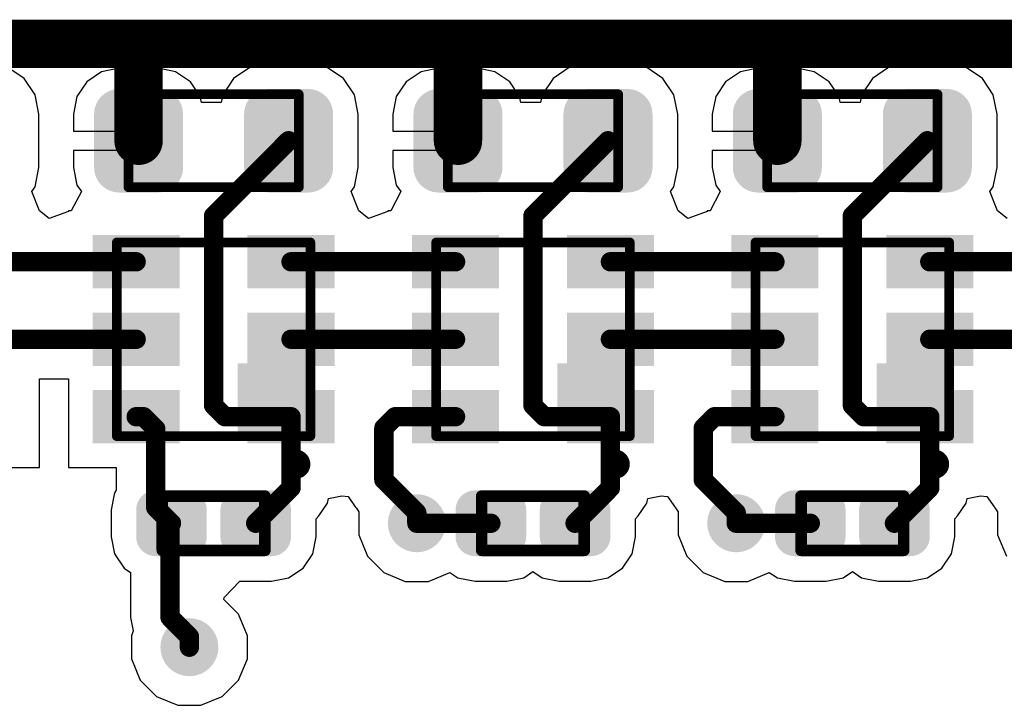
# Model space of a CAD drawing. Header units: inches. Extents: x 0 to 41, y 0 to 25.4.
# Tile 6 of 18: x 13.5 to 23.7, y 8.9 to 16. Entities that reach past the tile are written whole.
import ezdxf

# ---------------------------------------------------------------- set-up
doc = ezdxf.new("R2010")
doc.units = ezdxf.units.IN
for name, color, linetype in [('BOTTOM', 5, 'Continuous'), ('TOP', 1, 'Continuous'), ('Top Assembly', 56, 'Continuous'), ('Top Overlay', 2, 'Continuous'), ('Top Solder', 216, 'Continuous'), ('Via Holes', 16, 'Continuous')]:
    doc.layers.add(name, color=color, linetype=linetype)

# ---------------------------------------------------------------- blocks, each defined once
blk = doc.blocks.new('RES_0603_3409')
at = {"layer": 'TOP'}
h = blk.add_hatch(color=1, dxfattribs=at)
edge = h.paths.add_edge_path()
edge.add_arc((-0.574, -0.276), 0.209, 270, 360)
edge.add_line((-0.365, -0.276), (-0.365, 0.276))
edge.add_arc((-0.574, 0.276), 0.209, 0, 90)
edge.add_line((-0.574, 0.485), (-0.976, 0.485))
edge.add_arc((-0.976, 0.276), 0.209, 90, 180)
edge.add_line((-1.185, 0.276), (-1.185, -0.276))
edge.add_arc((-0.976, -0.276), 0.209, 180, 270)
edge.add_line((-0.976, -0.485), (-0.574, -0.485))
h = blk.add_hatch(color=1, dxfattribs=at)
edge = h.paths.add_edge_path()
edge.add_arc((0.574, 0.276), 0.209, 90, 180)
edge.add_line((0.365, 0.276), (0.365, -0.276))
edge.add_arc((0.574, -0.276), 0.209, 180, 270)
edge.add_line((0.574, -0.485), (0.976, -0.485))
edge.add_arc((0.976, -0.276), 0.209, 270, 360)
edge.add_line((1.185, -0.276), (1.185, 0.276))
edge.add_arc((0.976, 0.276), 0.209, 0, 90)
edge.add_line((0.976, 0.485), (0.574, 0.485))
at = {"layer": 'Top Solder'}
h = blk.add_hatch(color=216, dxfattribs=at)
edge = h.paths.add_edge_path()
edge.add_arc((-0.574, -0.276), 0.259, 270, 360)
edge.add_line((-0.315, -0.276), (-0.315, 0.276))
edge.add_arc((-0.574, 0.276), 0.259, 0, 90)
edge.add_line((-0.574, 0.535), (-0.976, 0.535))
edge.add_arc((-0.976, 0.276), 0.259, 90, 180)
edge.add_line((-1.235, 0.276), (-1.235, -0.276))
edge.add_arc((-0.976, -0.276), 0.259, 180, 270)
edge.add_line((-0.976, -0.535), (-0.574, -0.535))
h = blk.add_hatch(color=216, dxfattribs=at)
edge = h.paths.add_edge_path()
edge.add_arc((0.574, 0.276), 0.259, 90, 180)
edge.add_line((0.315, 0.276), (0.315, -0.276))
edge.add_arc((0.574, -0.276), 0.259, 180, 270)
edge.add_line((0.574, -0.535), (0.976, -0.535))
edge.add_arc((0.976, -0.276), 0.259, 270, 360)
edge.add_line((1.235, -0.276), (1.235, 0.276))
edge.add_arc((0.976, 0.276), 0.259, 0, 90)
edge.add_line((0.976, 0.535), (0.574, 0.535))
at = {"layer": 'Top Assembly', "const_width": 0.1}
for points in [[(-0.88, 0.48), (-0.88, -0.48)], [(0.88, 0.48), (-0.88, 0.48)], [(0.88, 0.48), (0.88, -0.48)], [(0.88, -0.48), (-0.88, -0.48)]]:
    blk.add_lwpolyline(points, dxfattribs=at)
at = {"layer": 'Top Assembly', "const_width": 0.05}
for points in [[(-0.905, 0.48, 1), (-0.855, 0.48, 1)], [(-0.905, 0.48, 1), (-0.855, 0.48, 1)], [(0.855, 0.48, 1), (0.905, 0.48, 1)], [(0.855, 0.48, 1), (0.905, 0.48, 1)], [(-0.905, -0.48, 1), (-0.855, -0.48, 1)], [(-0.905, -0.48, 1), (-0.855, -0.48, 1)], [(0.855, -0.48, 1), (0.905, -0.48, 1)], [(0.855, -0.48, 1), (0.905, -0.48, 1)]]:
    blk.add_lwpolyline(points, format="xyb", close=True, dxfattribs=at)
blk = doc.blocks.new('RES_0603_3410')
at = {"layer": 'TOP'}
h = blk.add_hatch(color=1, dxfattribs=at)
edge = h.paths.add_edge_path()
edge.add_arc((-0.574, -0.276), 0.209, 270, 360)
edge.add_line((-0.365, -0.276), (-0.365, 0.276))
edge.add_arc((-0.574, 0.276), 0.209, 0, 90)
edge.add_line((-0.574, 0.485), (-0.976, 0.485))
edge.add_arc((-0.976, 0.276), 0.209, 90, 180)
edge.add_line((-1.185, 0.276), (-1.185, -0.276))
edge.add_arc((-0.976, -0.276), 0.209, 180, 270)
edge.add_line((-0.976, -0.485), (-0.574, -0.485))
h = blk.add_hatch(color=1, dxfattribs=at)
edge = h.paths.add_edge_path()
edge.add_arc((0.574, 0.276), 0.209, 90, 180)
edge.add_line((0.365, 0.276), (0.365, -0.276))
edge.add_arc((0.574, -0.276), 0.209, 180, 270)
edge.add_line((0.574, -0.485), (0.976, -0.485))
edge.add_arc((0.976, -0.276), 0.209, 270, 360)
edge.add_line((1.185, -0.276), (1.185, 0.276))
edge.add_arc((0.976, 0.276), 0.209, 0, 90)
edge.add_line((0.976, 0.485), (0.574, 0.485))
at = {"layer": 'Top Solder'}
h = blk.add_hatch(color=216, dxfattribs=at)
edge = h.paths.add_edge_path()
edge.add_arc((-0.574, -0.276), 0.259, 270, 360)
edge.add_line((-0.315, -0.276), (-0.315, 0.276))
edge.add_arc((-0.574, 0.276), 0.259, 0, 90)
edge.add_line((-0.574, 0.535), (-0.976, 0.535))
edge.add_arc((-0.976, 0.276), 0.259, 90, 180)
edge.add_line((-1.235, 0.276), (-1.235, -0.276))
edge.add_arc((-0.976, -0.276), 0.259, 180, 270)
edge.add_line((-0.976, -0.535), (-0.574, -0.535))
h = blk.add_hatch(color=216, dxfattribs=at)
edge = h.paths.add_edge_path()
edge.add_arc((0.574, 0.276), 0.259, 90, 180)
edge.add_line((0.315, 0.276), (0.315, -0.276))
edge.add_arc((0.574, -0.276), 0.259, 180, 270)
edge.add_line((0.574, -0.535), (0.976, -0.535))
edge.add_arc((0.976, -0.276), 0.259, 270, 360)
edge.add_line((1.235, -0.276), (1.235, 0.276))
edge.add_arc((0.976, 0.276), 0.259, 0, 90)
edge.add_line((0.976, 0.535), (0.574, 0.535))
at = {"layer": 'Top Assembly', "const_width": 0.1}
for points in [[(-0.88, 0.48), (-0.88, -0.48)], [(0.88, 0.48), (-0.88, 0.48)], [(0.88, 0.48), (0.88, -0.48)], [(0.88, -0.48), (-0.88, -0.48)]]:
    blk.add_lwpolyline(points, dxfattribs=at)
at = {"layer": 'Top Assembly', "const_width": 0.05}
for points in [[(-0.905, 0.48, 1), (-0.855, 0.48, 1)], [(-0.905, 0.48, 1), (-0.855, 0.48, 1)], [(0.855, 0.48, 1), (0.905, 0.48, 1)], [(0.855, 0.48, 1), (0.905, 0.48, 1)], [(-0.905, -0.48, 1), (-0.855, -0.48, 1)], [(-0.905, -0.48, 1), (-0.855, -0.48, 1)], [(0.855, -0.48, 1), (0.905, -0.48, 1)], [(0.855, -0.48, 1), (0.905, -0.48, 1)]]:
    blk.add_lwpolyline(points, format="xyb", close=True, dxfattribs=at)
blk = doc.blocks.new('RES_0603_3411')
at = {"layer": 'TOP'}
h = blk.add_hatch(color=1, dxfattribs=at)
edge = h.paths.add_edge_path()
edge.add_arc((-0.574, -0.276), 0.209, 270, 360)
edge.add_line((-0.365, -0.276), (-0.365, 0.276))
edge.add_arc((-0.574, 0.276), 0.209, 0, 90)
edge.add_line((-0.574, 0.485), (-0.976, 0.485))
edge.add_arc((-0.976, 0.276), 0.209, 90, 180)
edge.add_line((-1.185, 0.276), (-1.185, -0.276))
edge.add_arc((-0.976, -0.276), 0.209, 180, 270)
edge.add_line((-0.976, -0.485), (-0.574, -0.485))
h = blk.add_hatch(color=1, dxfattribs=at)
edge = h.paths.add_edge_path()
edge.add_arc((0.574, 0.276), 0.209, 90, 180)
edge.add_line((0.365, 0.276), (0.365, -0.276))
edge.add_arc((0.574, -0.276), 0.209, 180, 270)
edge.add_line((0.574, -0.485), (0.976, -0.485))
edge.add_arc((0.976, -0.276), 0.209, 270, 360)
edge.add_line((1.185, -0.276), (1.185, 0.276))
edge.add_arc((0.976, 0.276), 0.209, 0, 90)
edge.add_line((0.976, 0.485), (0.574, 0.485))
at = {"layer": 'Top Solder'}
h = blk.add_hatch(color=216, dxfattribs=at)
edge = h.paths.add_edge_path()
edge.add_arc((-0.574, -0.276), 0.259, 270, 360)
edge.add_line((-0.315, -0.276), (-0.315, 0.276))
edge.add_arc((-0.574, 0.276), 0.259, 0, 90)
edge.add_line((-0.574, 0.535), (-0.976, 0.535))
edge.add_arc((-0.976, 0.276), 0.259, 90, 180)
edge.add_line((-1.235, 0.276), (-1.235, -0.276))
edge.add_arc((-0.976, -0.276), 0.259, 180, 270)
edge.add_line((-0.976, -0.535), (-0.574, -0.535))
h = blk.add_hatch(color=216, dxfattribs=at)
edge = h.paths.add_edge_path()
edge.add_arc((0.574, 0.276), 0.259, 90, 180)
edge.add_line((0.315, 0.276), (0.315, -0.276))
edge.add_arc((0.574, -0.276), 0.259, 180, 270)
edge.add_line((0.574, -0.535), (0.976, -0.535))
edge.add_arc((0.976, -0.276), 0.259, 270, 360)
edge.add_line((1.235, -0.276), (1.235, 0.276))
edge.add_arc((0.976, 0.276), 0.259, 0, 90)
edge.add_line((0.976, 0.535), (0.574, 0.535))
at = {"layer": 'Top Assembly', "const_width": 0.1}
for points in [[(-0.88, 0.48), (-0.88, -0.48)], [(0.88, 0.48), (-0.88, 0.48)], [(0.88, 0.48), (0.88, -0.48)], [(0.88, -0.48), (-0.88, -0.48)]]:
    blk.add_lwpolyline(points, dxfattribs=at)
at = {"layer": 'Top Assembly', "const_width": 0.05}
for points in [[(-0.905, 0.48, 1), (-0.855, 0.48, 1)], [(-0.905, 0.48, 1), (-0.855, 0.48, 1)], [(0.855, 0.48, 1), (0.905, 0.48, 1)], [(0.855, 0.48, 1), (0.905, 0.48, 1)], [(-0.905, -0.48, 1), (-0.855, -0.48, 1)], [(-0.905, -0.48, 1), (-0.855, -0.48, 1)], [(0.855, -0.48, 1), (0.905, -0.48, 1)], [(0.855, -0.48, 1), (0.905, -0.48, 1)]]:
    blk.add_lwpolyline(points, format="xyb", close=True, dxfattribs=at)
blk = doc.blocks.new('APA102_2020_3417')
at = {"layer": 'TOP'}
for points in [[(-1.2, 1.025), (-0.4, 1.025), (-0.4, 0.575), (-1.2, 0.575)], [(0.4, 1.025), (1.2, 1.025), (1.2, 0.575), (0.4, 0.575)], [(-1.2, 0.225), (-0.4, 0.225), (-0.4, -0.225), (-1.2, -0.225)], [(0.4, 0.225), (1.2, 0.225), (1.2, -0.225), (0.4, -0.225)], [(-1.2, -0.575), (-0.4, -0.575), (-0.4, -1.025), (-1.2, -1.025)], [(0.4, -0.575), (1.2, -0.575), (1.2, -1.025), (0.4, -1.025)]]:
    blk.add_hatch(color=1, dxfattribs=at).paths.add_polyline_path(points)
at = {"layer": 'Top Assembly'}
blk.add_hatch(color=56, dxfattribs=at).paths.add_polyline_path([(-1, 0.25), (-0.25, 0.25), (-0.25, 1), (-1, 1)])
at = {"layer": 'Top Solder'}
for points in [[(-1.25, 1.075), (-0.35, 1.075), (-0.35, 0.525), (-1.25, 0.525)], [(0.35, 1.075), (1.25, 1.075), (1.25, 0.525), (0.35, 0.525)], [(-1.25, 0.275), (-0.35, 0.275), (-0.35, -0.275), (-1.25, -0.275)], [(0.35, 0.275), (1.25, 0.275), (1.25, -0.275), (0.35, -0.275)], [(-1.25, -0.525), (-0.35, -0.525), (-0.35, -1.075), (-1.25, -1.075)], [(0.35, -0.525), (1.25, -0.525), (1.25, -1.075), (0.35, -1.075)]]:
    blk.add_hatch(color=216, dxfattribs=at).paths.add_polyline_path(points)
at = {"layer": 'Top Assembly', "const_width": 0.1}
for points in [[(-1, 1), (-1, -1)], [(1, 1), (-1, 1)], [(1, 1), (1, -1)], [(1, -1), (-1, -1)]]:
    blk.add_lwpolyline(points, dxfattribs=at)
at = {"layer": 'Top Assembly', "const_width": 0.05}
for points in [[(-1.025, 1, 1), (-0.975, 1, 1)], [(-1.025, 1, 1), (-0.975, 1, 1)], [(0.975, 1, 1), (1.025, 1, 1)], [(0.975, 1, 1), (1.025, 1, 1)], [(-1.025, -1, 1), (-0.975, -1, 1)], [(-1.025, -1, 1), (-0.975, -1, 1)], [(0.975, -1, 1), (1.025, -1, 1)], [(0.975, -1, 1), (1.025, -1, 1)]]:
    blk.add_lwpolyline(points, format="xyb", close=True, dxfattribs=at)
at = {"layer": 'Top Overlay'}
for points, const_width in [([(-0.8, 1.29, 1), (-0.9, 1.29, 1)], 0.2), ([(-0.95, 1.29, 1), (-0.85, 1.29, 1)], 0.1), ([(-0.85, 1.29, 1), (-0.75, 1.29, 1)], 0.1)]:
    blk.add_lwpolyline(points, format="xyb", close=True, dxfattribs=dict(at, const_width=const_width))
blk = doc.blocks.new('APA102_2020_3418')
at = {"layer": 'TOP'}
for points in [[(-1.2, 1.025), (-0.4, 1.025), (-0.4, 0.575), (-1.2, 0.575)], [(0.4, 1.025), (1.2, 1.025), (1.2, 0.575), (0.4, 0.575)], [(-1.2, 0.225), (-0.4, 0.225), (-0.4, -0.225), (-1.2, -0.225)], [(0.4, 0.225), (1.2, 0.225), (1.2, -0.225), (0.4, -0.225)], [(-1.2, -0.575), (-0.4, -0.575), (-0.4, -1.025), (-1.2, -1.025)], [(0.4, -0.575), (1.2, -0.575), (1.2, -1.025), (0.4, -1.025)]]:
    blk.add_hatch(color=1, dxfattribs=at).paths.add_polyline_path(points)
at = {"layer": 'Top Assembly'}
blk.add_hatch(color=56, dxfattribs=at).paths.add_polyline_path([(-1, 0.25), (-0.25, 0.25), (-0.25, 1), (-1, 1)])
at = {"layer": 'Top Solder'}
for points in [[(-1.25, 1.075), (-0.35, 1.075), (-0.35, 0.525), (-1.25, 0.525)], [(0.35, 1.075), (1.25, 1.075), (1.25, 0.525), (0.35, 0.525)], [(-1.25, 0.275), (-0.35, 0.275), (-0.35, -0.275), (-1.25, -0.275)], [(0.35, 0.275), (1.25, 0.275), (1.25, -0.275), (0.35, -0.275)], [(-1.25, -0.525), (-0.35, -0.525), (-0.35, -1.075), (-1.25, -1.075)], [(0.35, -0.525), (1.25, -0.525), (1.25, -1.075), (0.35, -1.075)]]:
    blk.add_hatch(color=216, dxfattribs=at).paths.add_polyline_path(points)
at = {"layer": 'Top Assembly', "const_width": 0.1}
for points in [[(-1, 1), (-1, -1)], [(1, 1), (-1, 1)], [(1, 1), (1, -1)], [(1, -1), (-1, -1)]]:
    blk.add_lwpolyline(points, dxfattribs=at)
at = {"layer": 'Top Assembly', "const_width": 0.05}
for points in [[(-1.025, 1, 1), (-0.975, 1, 1)], [(-1.025, 1, 1), (-0.975, 1, 1)], [(0.975, 1, 1), (1.025, 1, 1)], [(0.975, 1, 1), (1.025, 1, 1)], [(-1.025, -1, 1), (-0.975, -1, 1)], [(-1.025, -1, 1), (-0.975, -1, 1)], [(0.975, -1, 1), (1.025, -1, 1)], [(0.975, -1, 1), (1.025, -1, 1)]]:
    blk.add_lwpolyline(points, format="xyb", close=True, dxfattribs=at)
at = {"layer": 'Top Overlay'}
for points, const_width in [([(-0.8, 1.29, 1), (-0.9, 1.29, 1)], 0.2), ([(-0.95, 1.29, 1), (-0.85, 1.29, 1)], 0.1), ([(-0.85, 1.29, 1), (-0.75, 1.29, 1)], 0.1)]:
    blk.add_lwpolyline(points, format="xyb", close=True, dxfattribs=dict(at, const_width=const_width))
blk = doc.blocks.new('APA102_2020_3419')
at = {"layer": 'TOP'}
for points in [[(-1.2, 1.025), (-0.4, 1.025), (-0.4, 0.575), (-1.2, 0.575)], [(0.4, 1.025), (1.2, 1.025), (1.2, 0.575), (0.4, 0.575)], [(-1.2, 0.225), (-0.4, 0.225), (-0.4, -0.225), (-1.2, -0.225)], [(0.4, 0.225), (1.2, 0.225), (1.2, -0.225), (0.4, -0.225)], [(-1.2, -0.575), (-0.4, -0.575), (-0.4, -1.025), (-1.2, -1.025)], [(0.4, -0.575), (1.2, -0.575), (1.2, -1.025), (0.4, -1.025)]]:
    blk.add_hatch(color=1, dxfattribs=at).paths.add_polyline_path(points)
at = {"layer": 'Top Assembly'}
blk.add_hatch(color=56, dxfattribs=at).paths.add_polyline_path([(-1, 0.25), (-0.25, 0.25), (-0.25, 1), (-1, 1)])
at = {"layer": 'Top Solder'}
for points in [[(-1.25, 1.075), (-0.35, 1.075), (-0.35, 0.525), (-1.25, 0.525)], [(0.35, 1.075), (1.25, 1.075), (1.25, 0.525), (0.35, 0.525)], [(-1.25, 0.275), (-0.35, 0.275), (-0.35, -0.275), (-1.25, -0.275)], [(0.35, 0.275), (1.25, 0.275), (1.25, -0.275), (0.35, -0.275)], [(-1.25, -0.525), (-0.35, -0.525), (-0.35, -1.075), (-1.25, -1.075)], [(0.35, -0.525), (1.25, -0.525), (1.25, -1.075), (0.35, -1.075)]]:
    blk.add_hatch(color=216, dxfattribs=at).paths.add_polyline_path(points)
at = {"layer": 'Top Assembly', "const_width": 0.1}
for points in [[(-1, 1), (-1, -1)], [(1, 1), (-1, 1)], [(1, 1), (1, -1)], [(1, -1), (-1, -1)]]:
    blk.add_lwpolyline(points, dxfattribs=at)
at = {"layer": 'Top Assembly', "const_width": 0.05}
for points in [[(-1.025, 1, 1), (-0.975, 1, 1)], [(-1.025, 1, 1), (-0.975, 1, 1)], [(0.975, 1, 1), (1.025, 1, 1)], [(0.975, 1, 1), (1.025, 1, 1)], [(-1.025, -1, 1), (-0.975, -1, 1)], [(-1.025, -1, 1), (-0.975, -1, 1)], [(0.975, -1, 1), (1.025, -1, 1)], [(0.975, -1, 1), (1.025, -1, 1)]]:
    blk.add_lwpolyline(points, format="xyb", close=True, dxfattribs=at)
at = {"layer": 'Top Overlay'}
for points, const_width in [([(-0.8, 1.29, 1), (-0.9, 1.29, 1)], 0.2), ([(-0.95, 1.29, 1), (-0.85, 1.29, 1)], 0.1), ([(-0.85, 1.29, 1), (-0.75, 1.29, 1)], 0.1)]:
    blk.add_lwpolyline(points, format="xyb", close=True, dxfattribs=dict(at, const_width=const_width))
blk = doc.blocks.new('CAP_0402_3425')
at = {"layer": 'TOP'}
h = blk.add_hatch(color=1, dxfattribs=at)
edge = h.paths.add_edge_path()
edge.add_arc((-0.271, -0.139), 0.151, 270, 360)
edge.add_line((-0.12, -0.139), (-0.12, 0.139))
edge.add_arc((-0.271, 0.139), 0.151, 0, 90)
edge.add_line((-0.271, 0.29), (-0.599, 0.29))
edge.add_arc((-0.599, 0.139), 0.151, 90, 180)
edge.add_line((-0.75, 0.139), (-0.75, -0.139))
edge.add_arc((-0.599, -0.139), 0.151, 180, 270)
edge.add_line((-0.599, -0.29), (-0.271, -0.29))
h = blk.add_hatch(color=1, dxfattribs=at)
edge = h.paths.add_edge_path()
edge.add_arc((0.271, 0.139), 0.151, 90, 180)
edge.add_line((0.12, 0.139), (0.12, -0.139))
edge.add_arc((0.271, -0.139), 0.151, 180, 270)
edge.add_line((0.271, -0.29), (0.599, -0.29))
edge.add_arc((0.599, -0.139), 0.151, 270, 360)
edge.add_line((0.75, -0.139), (0.75, 0.139))
edge.add_arc((0.599, 0.139), 0.151, 0, 90)
edge.add_line((0.599, 0.29), (0.271, 0.29))
at = {"layer": 'Top Solder'}
h = blk.add_hatch(color=216, dxfattribs=at)
edge = h.paths.add_edge_path()
edge.add_arc((-0.271, -0.139), 0.201, 270, 360)
edge.add_line((-0.07, -0.139), (-0.07, 0.139))
edge.add_arc((-0.271, 0.139), 0.201, 0, 90)
edge.add_line((-0.271, 0.34), (-0.599, 0.34))
edge.add_arc((-0.599, 0.139), 0.201, 90, 180)
edge.add_line((-0.8, 0.139), (-0.8, -0.139))
edge.add_arc((-0.599, -0.139), 0.201, 180, 270)
edge.add_line((-0.599, -0.34), (-0.271, -0.34))
h = blk.add_hatch(color=216, dxfattribs=at)
edge = h.paths.add_edge_path()
edge.add_arc((0.271, 0.139), 0.201, 90, 180)
edge.add_line((0.07, 0.139), (0.07, -0.139))
edge.add_arc((0.271, -0.139), 0.201, 180, 270)
edge.add_line((0.271, -0.34), (0.599, -0.34))
edge.add_arc((0.599, -0.139), 0.201, 270, 360)
edge.add_line((0.8, -0.139), (0.8, 0.139))
edge.add_arc((0.599, 0.139), 0.201, 0, 90)
edge.add_line((0.599, 0.34), (0.271, 0.34))
at = {"layer": 'Top Assembly', "const_width": 0.12}
for points in [[(0.53, 0.28), (-0.53, 0.28)], [(-0.53, 0.28), (-0.53, -0.28)], [(0.53, 0.28), (0.53, -0.28)], [(0.53, -0.28), (-0.53, -0.28)]]:
    blk.add_lwpolyline(points, dxfattribs=at)
at = {"layer": 'Top Assembly', "const_width": 0.06}
for points in [[(-0.56, 0.28, 1), (-0.5, 0.28, 1)], [(-0.56, 0.28, 1), (-0.5, 0.28, 1)], [(0.5, 0.28, 1), (0.56, 0.28, 1)], [(0.5, 0.28, 1), (0.56, 0.28, 1)], [(-0.56, -0.28, 1), (-0.5, -0.28, 1)], [(-0.56, -0.28, 1), (-0.5, -0.28, 1)], [(0.5, -0.28, 1), (0.56, -0.28, 1)], [(0.5, -0.28, 1), (0.56, -0.28, 1)]]:
    blk.add_lwpolyline(points, format="xyb", close=True, dxfattribs=at)
blk = doc.blocks.new('CAP_0402_3426')
at = {"layer": 'TOP'}
h = blk.add_hatch(color=1, dxfattribs=at)
edge = h.paths.add_edge_path()
edge.add_arc((-0.271, -0.139), 0.151, 270, 360)
edge.add_line((-0.12, -0.139), (-0.12, 0.139))
edge.add_arc((-0.271, 0.139), 0.151, 0, 90)
edge.add_line((-0.271, 0.29), (-0.599, 0.29))
edge.add_arc((-0.599, 0.139), 0.151, 90, 180)
edge.add_line((-0.75, 0.139), (-0.75, -0.139))
edge.add_arc((-0.599, -0.139), 0.151, 180, 270)
edge.add_line((-0.599, -0.29), (-0.271, -0.29))
h = blk.add_hatch(color=1, dxfattribs=at)
edge = h.paths.add_edge_path()
edge.add_arc((0.271, 0.139), 0.151, 90, 180)
edge.add_line((0.12, 0.139), (0.12, -0.139))
edge.add_arc((0.271, -0.139), 0.151, 180, 270)
edge.add_line((0.271, -0.29), (0.599, -0.29))
edge.add_arc((0.599, -0.139), 0.151, 270, 360)
edge.add_line((0.75, -0.139), (0.75, 0.139))
edge.add_arc((0.599, 0.139), 0.151, 0, 90)
edge.add_line((0.599, 0.29), (0.271, 0.29))
at = {"layer": 'Top Solder'}
h = blk.add_hatch(color=216, dxfattribs=at)
edge = h.paths.add_edge_path()
edge.add_arc((-0.271, -0.139), 0.201, 270, 360)
edge.add_line((-0.07, -0.139), (-0.07, 0.139))
edge.add_arc((-0.271, 0.139), 0.201, 0, 90)
edge.add_line((-0.271, 0.34), (-0.599, 0.34))
edge.add_arc((-0.599, 0.139), 0.201, 90, 180)
edge.add_line((-0.8, 0.139), (-0.8, -0.139))
edge.add_arc((-0.599, -0.139), 0.201, 180, 270)
edge.add_line((-0.599, -0.34), (-0.271, -0.34))
h = blk.add_hatch(color=216, dxfattribs=at)
edge = h.paths.add_edge_path()
edge.add_arc((0.271, 0.139), 0.201, 90, 180)
edge.add_line((0.07, 0.139), (0.07, -0.139))
edge.add_arc((0.271, -0.139), 0.201, 180, 270)
edge.add_line((0.271, -0.34), (0.599, -0.34))
edge.add_arc((0.599, -0.139), 0.201, 270, 360)
edge.add_line((0.8, -0.139), (0.8, 0.139))
edge.add_arc((0.599, 0.139), 0.201, 0, 90)
edge.add_line((0.599, 0.34), (0.271, 0.34))
at = {"layer": 'Top Assembly', "const_width": 0.12}
for points in [[(0.53, 0.28), (-0.53, 0.28)], [(-0.53, 0.28), (-0.53, -0.28)], [(0.53, 0.28), (0.53, -0.28)], [(0.53, -0.28), (-0.53, -0.28)]]:
    blk.add_lwpolyline(points, dxfattribs=at)
at = {"layer": 'Top Assembly', "const_width": 0.06}
for points in [[(-0.56, 0.28, 1), (-0.5, 0.28, 1)], [(-0.56, 0.28, 1), (-0.5, 0.28, 1)], [(0.5, 0.28, 1), (0.56, 0.28, 1)], [(0.5, 0.28, 1), (0.56, 0.28, 1)], [(-0.56, -0.28, 1), (-0.5, -0.28, 1)], [(-0.56, -0.28, 1), (-0.5, -0.28, 1)], [(0.5, -0.28, 1), (0.56, -0.28, 1)], [(0.5, -0.28, 1), (0.56, -0.28, 1)]]:
    blk.add_lwpolyline(points, format="xyb", close=True, dxfattribs=at)
blk = doc.blocks.new('CAP_0402_3427')
at = {"layer": 'TOP'}
h = blk.add_hatch(color=1, dxfattribs=at)
edge = h.paths.add_edge_path()
edge.add_arc((-0.271, -0.139), 0.151, 270, 360)
edge.add_line((-0.12, -0.139), (-0.12, 0.139))
edge.add_arc((-0.271, 0.139), 0.151, 0, 90)
edge.add_line((-0.271, 0.29), (-0.599, 0.29))
edge.add_arc((-0.599, 0.139), 0.151, 90, 180)
edge.add_line((-0.75, 0.139), (-0.75, -0.139))
edge.add_arc((-0.599, -0.139), 0.151, 180, 270)
edge.add_line((-0.599, -0.29), (-0.271, -0.29))
h = blk.add_hatch(color=1, dxfattribs=at)
edge = h.paths.add_edge_path()
edge.add_arc((0.271, 0.139), 0.151, 90, 180)
edge.add_line((0.12, 0.139), (0.12, -0.139))
edge.add_arc((0.271, -0.139), 0.151, 180, 270)
edge.add_line((0.271, -0.29), (0.599, -0.29))
edge.add_arc((0.599, -0.139), 0.151, 270, 360)
edge.add_line((0.75, -0.139), (0.75, 0.139))
edge.add_arc((0.599, 0.139), 0.151, 0, 90)
edge.add_line((0.599, 0.29), (0.271, 0.29))
at = {"layer": 'Top Solder'}
h = blk.add_hatch(color=216, dxfattribs=at)
edge = h.paths.add_edge_path()
edge.add_arc((-0.271, -0.139), 0.201, 270, 360)
edge.add_line((-0.07, -0.139), (-0.07, 0.139))
edge.add_arc((-0.271, 0.139), 0.201, 0, 90)
edge.add_line((-0.271, 0.34), (-0.599, 0.34))
edge.add_arc((-0.599, 0.139), 0.201, 90, 180)
edge.add_line((-0.8, 0.139), (-0.8, -0.139))
edge.add_arc((-0.599, -0.139), 0.201, 180, 270)
edge.add_line((-0.599, -0.34), (-0.271, -0.34))
h = blk.add_hatch(color=216, dxfattribs=at)
edge = h.paths.add_edge_path()
edge.add_arc((0.271, 0.139), 0.201, 90, 180)
edge.add_line((0.07, 0.139), (0.07, -0.139))
edge.add_arc((0.271, -0.139), 0.201, 180, 270)
edge.add_line((0.271, -0.34), (0.599, -0.34))
edge.add_arc((0.599, -0.139), 0.201, 270, 360)
edge.add_line((0.8, -0.139), (0.8, 0.139))
edge.add_arc((0.599, 0.139), 0.201, 0, 90)
edge.add_line((0.599, 0.34), (0.271, 0.34))
at = {"layer": 'Top Assembly', "const_width": 0.12}
for points in [[(0.53, 0.28), (-0.53, 0.28)], [(-0.53, 0.28), (-0.53, -0.28)], [(0.53, 0.28), (0.53, -0.28)], [(0.53, -0.28), (-0.53, -0.28)]]:
    blk.add_lwpolyline(points, dxfattribs=at)
at = {"layer": 'Top Assembly', "const_width": 0.06}
for points in [[(-0.56, 0.28, 1), (-0.5, 0.28, 1)], [(-0.56, 0.28, 1), (-0.5, 0.28, 1)], [(0.5, 0.28, 1), (0.56, 0.28, 1)], [(0.5, 0.28, 1), (0.56, 0.28, 1)], [(-0.56, -0.28, 1), (-0.5, -0.28, 1)], [(-0.56, -0.28, 1), (-0.5, -0.28, 1)], [(0.5, -0.28, 1), (0.56, -0.28, 1)], [(0.5, -0.28, 1), (0.56, -0.28, 1)]]:
    blk.add_lwpolyline(points, format="xyb", close=True, dxfattribs=at)

msp = doc.modelspace()

# ---------------------------------------------------------------- hatches: boundary and pattern name
at = {"layer": 'BOTTOM'}
h = msp.add_hatch(color=5, dxfattribs=at)
edge = h.paths.add_edge_path()
edge.add_arc((17.65, 10.78), 0.3, 0, 360)
h = msp.add_hatch(color=5, dxfattribs=at)
edge = h.paths.add_edge_path()
edge.add_arc((20.95, 10.78), 0.3, 0, 360)
h = msp.add_hatch(color=5, dxfattribs=at)
edge = h.paths.add_edge_path()
edge.add_arc((15.3, 9.5), 0.3, 0, 360)
at = {"layer": 'TOP'}
h = msp.add_hatch(color=1, dxfattribs=at)
edge = h.paths.add_edge_path()
edge.add_arc((17.65, 10.78), 0.3, 0, 360)
h = msp.add_hatch(color=1, dxfattribs=at)
edge = h.paths.add_edge_path()
edge.add_arc((20.95, 10.78), 0.3, 0, 360)
h = msp.add_hatch(color=1, dxfattribs=at)
edge = h.paths.add_edge_path()
edge.add_arc((15.3, 9.5), 0.3, 0, 360)
at = {"layer": 'Via Holes'}
h = msp.add_hatch(color=7, dxfattribs=at)
edge = h.paths.add_edge_path()
edge.add_arc((17.65, 10.78), 0.15, 0, 360)
h = msp.add_hatch(color=7, dxfattribs=at)
edge = h.paths.add_edge_path()
edge.add_arc((20.95, 10.78), 0.15, 0, 360)
h = msp.add_hatch(color=7, dxfattribs=at)
edge = h.paths.add_edge_path()
edge.add_arc((15.3, 9.5), 0.15, 0, 360)

# ---------------------------------------------------------------- linework, layer by layer
at = {"layer": 'TOP'}
for p, q in [((13.593, 15.373), (13.425, 15.485)), ((14.574, 15.478), (14.393, 15.442)), ((14.675, 15.478), (14.574, 15.478)), ((14.675, 14.83), (14.675, 15.478)), ((14.976, 15.478), (14.875, 15.478)), ((14.875, 15.478), (14.875, 14.73)), ((15.157, 15.442), (14.976, 15.478)), ((15.925, 15.485), (15.757, 15.373)), ((16.124, 15.525), (15.925, 15.485)), ((16.526, 15.525), (16.124, 15.525)), ((16.725, 15.485), (16.526, 15.525)), ((16.893, 15.373), (16.725, 15.485)), ((17.874, 15.478), (17.693, 15.442)), ((17.975, 15.478), (17.874, 15.478)), ((17.975, 14.83), (17.975, 15.478)), ((18.276, 15.478), (18.175, 15.478)), ((18.175, 15.478), (18.175, 14.73)), ((18.457, 15.442), (18.276, 15.478)), ((19.225, 15.485), (19.057, 15.373)), ((19.424, 15.525), (19.225, 15.485)), ((19.826, 15.525), (19.424, 15.525)), ((20.025, 15.485), (19.826, 15.525)), ((20.193, 15.373), (20.025, 15.485)), ((21.174, 15.478), (20.993, 15.442)), ((21.275, 15.478), (21.174, 15.478)), ((21.275, 14.83), (21.275, 15.478)), ((21.576, 15.478), (21.475, 15.478)), ((21.475, 15.478), (21.475, 14.73)), ((21.757, 15.442), (21.576, 15.478)), ((22.525, 15.485), (22.357, 15.373)), ((22.724, 15.525), (22.525, 15.485)), ((23.126, 15.525), (22.724, 15.525)), ((23.325, 15.485), (23.126, 15.525)), ((23.493, 15.373), (23.325, 15.485)), ((13.705, 15.205), (13.593, 15.373)), ((14.393, 15.442), (14.24, 15.34)), ((15.31, 15.34), (15.157, 15.442)), ((15.757, 15.373), (15.645, 15.205)), ((17.005, 15.205), (16.893, 15.373)), ((17.693, 15.442), (17.54, 15.34)), ((18.61, 15.34), (18.457, 15.442)), ((19.057, 15.373), (18.945, 15.205)), ((20.305, 15.205), (20.193, 15.373)), ((20.993, 15.442), (20.84, 15.34)), ((21.91, 15.34), (21.757, 15.442)), ((22.357, 15.373), (22.245, 15.205)), ((23.605, 15.205), (23.493, 15.373)), ((14.24, 15.34), (14.138, 15.187)), ((15.412, 15.187), (15.31, 15.34)), ((17.54, 15.34), (17.438, 15.187)), ((18.712, 15.187), (18.61, 15.34)), ((20.84, 15.34), (20.738, 15.187)), ((22.012, 15.187), (21.91, 15.34)), ((13.745, 15.006), (13.705, 15.205)), ((14.138, 15.187), (14.102, 15.006)), ((15.425, 15.124), (15.412, 15.187)), ((15.645, 15.205), (15.629, 15.124)), ((17.045, 15.006), (17.005, 15.205)), ((17.438, 15.187), (17.402, 15.006)), ((18.725, 15.124), (18.712, 15.187)), ((18.945, 15.205), (18.929, 15.124)), ((20.345, 15.006), (20.305, 15.205)), ((20.738, 15.187), (20.702, 15.006)), ((22.025, 15.124), (22.012, 15.187)), ((22.245, 15.205), (22.229, 15.124)), ((23.645, 15.006), (23.605, 15.205)), ((15.629, 15.124), (15.425, 15.124)), ((18.929, 15.124), (18.725, 15.124)), ((22.229, 15.124), (22.025, 15.124)), ((13.745, 14.454), (13.745, 15.006)), ((14.102, 15.006), (14.102, 14.83)), ((17.045, 14.454), (17.045, 15.006)), ((17.402, 15.006), (17.402, 14.83)), ((20.345, 14.454), (20.345, 15.006)), ((20.702, 15.006), (20.702, 14.83)), ((23.645, 14.454), (23.645, 15.006)), ((14.102, 14.83), (14.675, 14.83)), ((17.402, 14.83), (17.975, 14.83)), ((20.702, 14.83), (21.275, 14.83)), ((14.875, 14.73), (14.775, 14.73)), ((14.775, 14.73), (14.775, 14.63)), ((18.175, 14.73), (18.075, 14.73)), ((18.075, 14.73), (18.075, 14.63)), ((21.475, 14.73), (21.375, 14.73)), ((21.375, 14.73), (21.375, 14.63)), ((14.775, 14.63), (14.102, 14.63)), ((14.102, 14.63), (14.102, 14.454)), ((18.075, 14.63), (17.402, 14.63)), ((17.402, 14.63), (17.402, 14.454)), ((21.375, 14.63), (20.702, 14.63)), ((20.702, 14.63), (20.702, 14.454)), ((13.705, 14.255), (13.745, 14.454)), ((14.102, 14.454), (14.138, 14.273)), ((17.005, 14.255), (17.045, 14.454)), ((17.402, 14.454), (17.438, 14.273)), ((20.305, 14.255), (20.345, 14.454)), ((20.702, 14.454), (20.738, 14.273)), ((23.605, 14.255), (23.645, 14.454)), ((13.672, 14.205), (13.705, 14.255)), ((14.138, 14.273), (14.184, 14.205)), ((16.972, 14.205), (17.005, 14.255)), ((17.438, 14.273), (17.484, 14.205)), ((20.272, 14.205), (20.305, 14.255)), ((20.738, 14.273), (20.784, 14.205)), ((23.572, 14.205), (23.605, 14.255)), ((13.75, 14.005), (13.672, 14.205)), ((14.184, 14.205), (14.08, 14.005)), ((17.05, 14.005), (16.972, 14.205)), ((17.484, 14.205), (17.38, 14.005)), ((20.35, 14.005), (20.272, 14.205)), ((20.784, 14.205), (20.68, 14.005)), ((23.65, 14.005), (23.572, 14.205)), ((13.85, 13.928), (13.75, 14.005)), ((13.75, 14.005), (13.75, 14.005)), ((14.05, 14), (13.85, 13.928)), ((14.08, 14.005), (14.05, 14.005)), ((14.05, 14.005), (14.05, 14)), ((17.15, 13.928), (17.05, 14.005)), ((17.05, 14.005), (17.05, 14.005)), ((17.35, 14), (17.15, 13.928)), ((17.38, 14.005), (17.35, 14.005)), ((17.35, 14.005), (17.35, 14)), ((20.45, 13.928), (20.35, 14.005)), ((20.35, 14.005), (20.35, 14.005)), ((20.65, 14), (20.45, 13.928)), ((20.68, 14.005), (20.65, 14.005)), ((20.65, 14.005), (20.65, 14)), ((23.75, 13.928), (23.65, 14.005)), ((23.65, 14.005), (23.65, 14.005)), ((13.75, 11.355), (13.75, 12.272)), ((13.75, 12.272), (14.05, 12.272)), ((14.05, 12.272), (14.05, 12.155)), ((14.05, 12.155), (14.05, 12.155)), ((14.05, 12.155), (14.05, 11.355)), ((13.458, 11.355), (13.75, 11.355)), ((14.05, 11.355), (14.544, 11.355)), ((14.544, 11.355), (14.544, 11.122)), ((14.526, 11.095), (14.491, 10.919)), ((14.544, 11.122), (14.526, 11.095)), ((16.638, 10.857), (16.727, 10.989)), ((16.727, 10.989), (16.736, 11.035)), ((16.736, 11.035), (16.874, 11.062)), ((16.874, 11.062), (16.94, 11.056)), ((16.94, 11.056), (17.014, 10.951)), ((19.938, 10.857), (20.027, 10.989)), ((20.027, 10.989), (20.036, 11.035)), ((20.036, 11.035), (20.174, 11.062)), ((20.174, 11.062), (20.24, 11.056)), ((20.24, 11.056), (20.314, 10.951)), ((23.238, 10.857), (23.327, 10.989)), ((23.327, 10.989), (23.336, 11.035)), ((23.336, 11.035), (23.474, 11.062)), ((23.474, 11.062), (23.54, 11.056)), ((23.54, 11.056), (23.614, 10.951)), ((14.491, 10.919), (14.491, 10.641)), ((17.014, 10.951), (17.021, 10.941)), ((17.021, 10.941), (17.022, 10.94)), ((17.022, 10.94), (17.05, 10.899)), ((17.05, 10.899), (17.05, 10.661)), ((20.314, 10.951), (20.321, 10.941)), ((20.321, 10.941), (20.322, 10.94)), ((20.322, 10.94), (20.35, 10.899)), ((20.35, 10.899), (20.35, 10.661)), ((23.614, 10.951), (23.621, 10.941)), ((23.621, 10.941), (23.622, 10.94)), ((23.622, 10.94), (23.65, 10.899)), ((23.65, 10.899), (23.65, 10.661)), ((16.609, 10.827), (16.638, 10.857)), ((16.609, 10.641), (16.609, 10.827)), ((16.638, 10.857), (16.638, 10.857)), ((19.909, 10.827), (19.938, 10.857)), ((19.909, 10.641), (19.909, 10.827)), ((19.938, 10.857), (19.938, 10.857)), ((23.209, 10.827), (23.238, 10.857)), ((23.209, 10.641), (23.209, 10.827)), ((23.238, 10.857), (23.238, 10.857)), ((14.491, 10.641), (14.526, 10.465)), ((16.574, 10.465), (16.609, 10.641)), ((17.05, 10.661), (17.141, 10.44)), ((19.874, 10.465), (19.909, 10.641)), ((20.35, 10.661), (20.441, 10.44)), ((23.174, 10.465), (23.209, 10.641)), ((23.65, 10.661), (23.741, 10.44)), ((14.526, 10.465), (14.626, 10.316)), ((16.474, 10.316), (16.574, 10.465)), ((17.141, 10.44), (17.31, 10.271)), ((19.774, 10.316), (19.874, 10.465)), ((20.441, 10.44), (20.61, 10.271)), ((23.074, 10.316), (23.174, 10.465)), ((14.626, 10.316), (14.692, 10.271)), ((16.325, 10.216), (16.474, 10.316)), ((18.755, 10.216), (18.85, 10.28)), ((18.85, 10.28), (18.945, 10.216)), ((19.625, 10.216), (19.774, 10.316)), ((22.055, 10.216), (22.15, 10.28)), ((22.15, 10.28), (22.245, 10.216)), ((22.925, 10.216), (23.074, 10.316)), ((14.692, 10.271), (14.692, 9.808)), ((15.66, 10.014), (15.821, 10.181)), ((15.821, 10.181), (16.149, 10.181)), ((16.149, 10.181), (16.325, 10.216)), ((17.31, 10.271), (17.531, 10.18)), ((17.531, 10.18), (17.769, 10.18)), ((17.769, 10.18), (17.99, 10.271)), ((17.99, 10.271), (17.991, 10.272)), ((17.991, 10.272), (18.075, 10.216)), ((18.075, 10.216), (18.251, 10.181)), ((18.251, 10.181), (18.579, 10.181)), ((18.579, 10.181), (18.755, 10.216)), ((18.945, 10.216), (19.121, 10.181)), ((19.121, 10.181), (19.449, 10.181)), ((19.449, 10.181), (19.625, 10.216)), ((20.61, 10.271), (20.831, 10.18)), ((20.831, 10.18), (21.069, 10.18)), ((21.069, 10.18), (21.29, 10.271)), ((21.29, 10.271), (21.291, 10.272)), ((21.291, 10.272), (21.375, 10.216)), ((21.375, 10.216), (21.551, 10.181)), ((21.551, 10.181), (21.879, 10.181)), ((21.879, 10.181), (22.055, 10.216)), ((22.245, 10.216), (22.421, 10.181)), ((22.421, 10.181), (22.749, 10.181)), ((22.749, 10.181), (22.925, 10.216)), ((15.657, 9.992), (15.66, 10.014)), ((15.809, 9.84), (15.657, 9.992)), ((14.692, 9.808), (14.692, 9.808)), ((14.692, 9.808), (14.72, 9.668)), ((15.9, 9.619), (15.809, 9.84)), ((14.72, 9.668), (14.7, 9.619)), ((14.7, 9.619), (14.7, 9.381)), ((15.9, 9.381), (15.9, 9.619)), ((14.7, 9.381), (14.791, 9.16)), ((15.809, 9.16), (15.9, 9.381)), ((14.791, 9.16), (14.96, 8.991)), ((15.64, 8.991), (15.809, 9.16)), ((14.96, 8.991), (15.181, 8.9)), ((15.419, 8.9), (15.64, 8.991)), ((15.181, 8.9), (15.419, 8.9))]:
    msp.add_line(p, q, dxfattribs=at)
for points, const_width in [([(8.59, 15.73), (30.275, 15.73)], 0.5), ([(14.775, 14.73), (14.775, 15.73)], 0.5), ([(18.075, 14.73), (18.075, 15.73)], 0.5), ([(21.375, 14.73), (21.375, 15.73)], 0.5), ([(15.55, 13.955), (16.325, 14.73)], 0.2), ([(18.85, 13.955), (19.625, 14.73)], 0.2), ([(22.15, 13.955), (22.925, 14.73)], 0.2), ([(15.55, 11.997), (15.55, 13.955)], 0.2), ([(18.85, 11.997), (18.85, 13.955)], 0.2), ([(22.15, 11.997), (22.15, 13.955)], 0.2), ([(13.05, 13.48), (14.75, 13.48)], 0.2), ([(16.35, 13.48), (18.05, 13.48)], 0.2), ([(19.65, 13.48), (21.35, 13.48)], 0.2), ([(22.95, 13.48), (24.65, 13.48)], 0.2), ([(13.05, 12.68), (14.75, 12.68)], 0.2), ([(16.35, 12.68), (18.05, 12.68)], 0.2), ([(19.65, 12.68), (21.35, 12.68)], 0.2), ([(22.95, 12.68), (24.65, 12.68)], 0.2), ([(15.55, 11.997), (15.667, 11.88)], 0.2), ([(18.85, 11.997), (18.967, 11.88)], 0.2), ([(22.15, 11.997), (22.267, 11.88)], 0.2), ([(14.75, 11.88), (14.827, 11.88)], 0.2), ([(14.827, 11.88), (14.952, 11.755)], 0.2), ([(15.667, 11.88), (16.35, 11.88)], 0.2), ([(16.35, 11.145), (16.35, 11.88)], 0.2), ([(17.309, 11.763), (17.426, 11.88)], 0.2), ([(17.426, 11.88), (18.05, 11.88)], 0.2), ([(18.967, 11.88), (19.65, 11.88)], 0.2), ([(19.65, 11.145), (19.65, 11.88)], 0.2), ([(20.609, 11.763), (20.726, 11.88)], 0.2), ([(20.726, 11.88), (21.35, 11.88)], 0.2), ([(22.267, 11.88), (22.95, 11.88)], 0.2), ([(22.95, 11.145), (22.95, 11.88)], 0.2), ([(14.952, 10.943), (14.952, 11.755)], 0.2), ([(17.309, 11.229), (17.309, 11.763)], 0.2), ([(20.609, 11.229), (20.609, 11.763)], 0.2), ([(17.309, 11.229), (17.65, 10.888)], 0.2), ([(20.609, 11.229), (20.95, 10.888)], 0.2), ([(15.985, 10.78), (16.35, 11.145)], 0.2), ([(19.285, 10.78), (19.65, 11.145)], 0.2), ([(22.585, 10.78), (22.95, 11.145)], 0.2), ([(14.952, 10.943), (15.115, 10.78)], 0.2), ([(17.65, 10.78), (17.65, 10.888)], 0.2), ([(20.95, 10.78), (20.95, 10.888)], 0.2), ([(15.1, 9.808), (15.1, 10.78)], 0.2), ([(17.65, 10.78), (18.415, 10.78)], 0.2), ([(20.95, 10.78), (21.715, 10.78)], 0.2), ([(15.1, 9.808), (15.3, 9.608)], 0.2), ([(15.3, 9.5), (15.3, 9.608)], 0.2)]:
    msp.add_lwpolyline(points, dxfattribs=dict(at, const_width=const_width))
for points, const_width in [([(14.65, 15.73, 1), (14.9, 15.73, 1)], 0.25), ([(17.95, 15.73, 1), (18.2, 15.73, 1)], 0.25), ([(21.25, 15.73, 1), (21.5, 15.73, 1)], 0.25), ([(14.65, 14.73, 1), (14.9, 14.73, 1)], 0.25), ([(17.95, 14.73, 1), (18.2, 14.73, 1)], 0.25), ([(21.25, 14.73, 1), (21.5, 14.73, 1)], 0.25), ([(16.275, 14.73, 1), (16.375, 14.73, 1)], 0.1), ([(19.575, 14.73, 1), (19.675, 14.73, 1)], 0.1), ([(22.875, 14.73, 1), (22.975, 14.73, 1)], 0.1), ([(15.5, 13.955, 1), (15.6, 13.955, 1)], 0.1), ([(15.5, 13.955, 1), (15.6, 13.955, 1)], 0.1), ([(18.8, 13.955, 1), (18.9, 13.955, 1)], 0.1), ([(18.8, 13.955, 1), (18.9, 13.955, 1)], 0.1), ([(22.1, 13.955, 1), (22.2, 13.955, 1)], 0.1), ([(22.1, 13.955, 1), (22.2, 13.955, 1)], 0.1), ([(14.7, 13.48, 1), (14.8, 13.48, 1)], 0.1), ([(16.3, 13.48, 1), (16.4, 13.48, 1)], 0.1), ([(18, 13.48, 1), (18.1, 13.48, 1)], 0.1), ([(19.6, 13.48, 1), (19.7, 13.48, 1)], 0.1), ([(21.3, 13.48, 1), (21.4, 13.48, 1)], 0.1), ([(22.9, 13.48, 1), (23, 13.48, 1)], 0.1), ([(14.7, 12.68, 1), (14.8, 12.68, 1)], 0.1), ([(16.3, 12.68, 1), (16.4, 12.68, 1)], 0.1), ([(18, 12.68, 1), (18.1, 12.68, 1)], 0.1), ([(19.6, 12.68, 1), (19.7, 12.68, 1)], 0.1), ([(21.3, 12.68, 1), (21.4, 12.68, 1)], 0.1), ([(22.9, 12.68, 1), (23, 12.68, 1)], 0.1), ([(15.5, 11.997, 1), (15.6, 11.997, 1)], 0.1), ([(15.5, 11.997, 1), (15.6, 11.997, 1)], 0.1), ([(18.8, 11.997, 1), (18.9, 11.997, 1)], 0.1), ([(18.8, 11.997, 1), (18.9, 11.997, 1)], 0.1), ([(22.1, 11.997, 1), (22.2, 11.997, 1)], 0.1), ([(22.1, 11.997, 1), (22.2, 11.997, 1)], 0.1), ([(14.7, 11.88, 1), (14.8, 11.88, 1)], 0.1), ([(14.777, 11.88, 1), (14.877, 11.88, 1)], 0.1), ([(14.777, 11.88, 1), (14.877, 11.88, 1)], 0.1), ([(15.617, 11.88, 1), (15.717, 11.88, 1)], 0.1), ([(15.617, 11.88, 1), (15.717, 11.88, 1)], 0.1), ([(16.3, 11.88, 1), (16.4, 11.88, 1)], 0.1), ([(16.3, 11.88, 1), (16.4, 11.88, 1)], 0.1), ([(17.376, 11.88, 1), (17.476, 11.88, 1)], 0.1), ([(17.376, 11.88, 1), (17.476, 11.88, 1)], 0.1), ([(18, 11.88, 1), (18.1, 11.88, 1)], 0.1), ([(18.917, 11.88, 1), (19.017, 11.88, 1)], 0.1), ([(18.917, 11.88, 1), (19.017, 11.88, 1)], 0.1), ([(19.6, 11.88, 1), (19.7, 11.88, 1)], 0.1), ([(19.6, 11.88, 1), (19.7, 11.88, 1)], 0.1), ([(20.676, 11.88, 1), (20.776, 11.88, 1)], 0.1), ([(20.676, 11.88, 1), (20.776, 11.88, 1)], 0.1), ([(21.3, 11.88, 1), (21.4, 11.88, 1)], 0.1), ([(22.217, 11.88, 1), (22.317, 11.88, 1)], 0.1), ([(22.217, 11.88, 1), (22.317, 11.88, 1)], 0.1), ([(22.9, 11.88, 1), (23, 11.88, 1)], 0.1), ([(22.9, 11.88, 1), (23, 11.88, 1)], 0.1), ([(14.902, 11.755, 1), (15.002, 11.755, 1)], 0.1), ([(14.902, 11.755, 1), (15.002, 11.755, 1)], 0.1), ([(17.259, 11.763, 1), (17.359, 11.763, 1)], 0.1), ([(17.259, 11.763, 1), (17.359, 11.763, 1)], 0.1), ([(20.559, 11.763, 1), (20.659, 11.763, 1)], 0.1), ([(20.559, 11.763, 1), (20.659, 11.763, 1)], 0.1), ([(17.259, 11.229, 1), (17.359, 11.229, 1)], 0.1), ([(17.259, 11.229, 1), (17.359, 11.229, 1)], 0.1), ([(20.559, 11.229, 1), (20.659, 11.229, 1)], 0.1), ([(20.559, 11.229, 1), (20.659, 11.229, 1)], 0.1), ([(16.3, 11.145, 1), (16.4, 11.145, 1)], 0.1), ([(16.3, 11.145, 1), (16.4, 11.145, 1)], 0.1), ([(19.6, 11.145, 1), (19.7, 11.145, 1)], 0.1), ([(19.6, 11.145, 1), (19.7, 11.145, 1)], 0.1), ([(22.9, 11.145, 1), (23, 11.145, 1)], 0.1), ([(22.9, 11.145, 1), (23, 11.145, 1)], 0.1), ([(14.902, 10.943, 1), (15.002, 10.943, 1)], 0.1), ([(14.902, 10.943, 1), (15.002, 10.943, 1)], 0.1), ([(17.6, 10.888, 1), (17.7, 10.888, 1)], 0.1), ([(17.6, 10.888, 1), (17.7, 10.888, 1)], 0.1), ([(20.9, 10.888, 1), (21, 10.888, 1)], 0.1), ([(20.9, 10.888, 1), (21, 10.888, 1)], 0.1), ([(15.05, 10.78, 1), (15.15, 10.78, 1)], 0.1), ([(15.065, 10.78, 1), (15.165, 10.78, 1)], 0.1), ([(15.935, 10.78, 1), (16.035, 10.78, 1)], 0.1), ([(17.6, 10.78, 1), (17.7, 10.78, 1)], 0.1), ([(17.6, 10.78, 1), (17.7, 10.78, 1)], 0.1), ([(18.365, 10.78, 1), (18.465, 10.78, 1)], 0.1), ([(19.235, 10.78, 1), (19.335, 10.78, 1)], 0.1), ([(20.9, 10.78, 1), (21, 10.78, 1)], 0.1), ([(20.9, 10.78, 1), (21, 10.78, 1)], 0.1), ([(21.665, 10.78, 1), (21.765, 10.78, 1)], 0.1), ([(22.535, 10.78, 1), (22.635, 10.78, 1)], 0.1), ([(15.05, 9.808, 1), (15.15, 9.808, 1)], 0.1), ([(15.05, 9.808, 1), (15.15, 9.808, 1)], 0.1), ([(15.25, 9.608, 1), (15.35, 9.608, 1)], 0.1), ([(15.25, 9.608, 1), (15.35, 9.608, 1)], 0.1), ([(15.25, 9.5, 1), (15.35, 9.5, 1)], 0.1)]:
    msp.add_lwpolyline(points, format="xyb", close=True, dxfattribs=dict(at, const_width=const_width))

# ---------------------------------------------------------------- block references
at = {"rotation": 180}
for name, p in [('RES_0603_3409', (15.55, 14.73)), ('RES_0603_3410', (18.85, 14.73)), ('RES_0603_3411', (22.15, 14.73)), ('APA102_2020_3417', (15.55, 12.68)), ('APA102_2020_3418', (18.85, 12.68)), ('APA102_2020_3419', (22.15, 12.68)), ('CAP_0402_3425', (15.55, 10.78)), ('CAP_0402_3426', (18.85, 10.78)), ('CAP_0402_3427', (22.15, 10.78))]:
    msp.add_blockref(name, p, dxfattribs=at)

doc.saveas('drawing.dxf')
